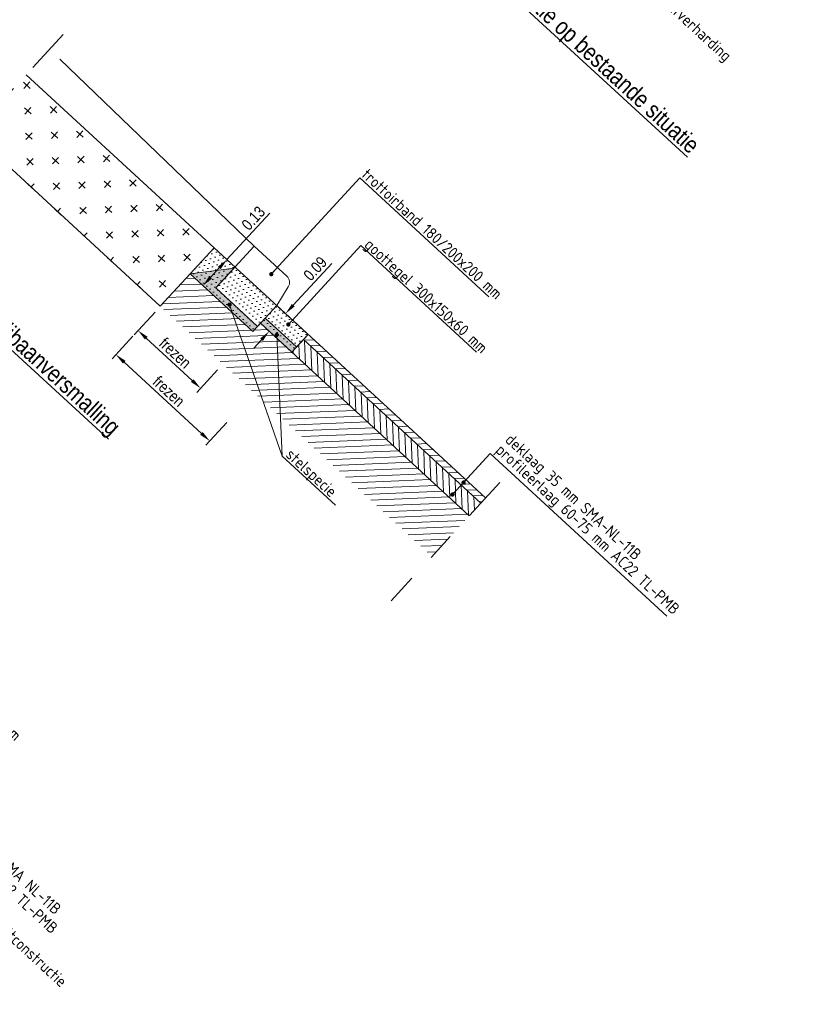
# Model space of a CAD drawing. Header units: metres. Extents: x 111546 to 149831, y 498798 to 507863.
# Tile 65 of 256: x 113053.04 to 113055.8, y 500813.42 to 500816.88. Entities that reach past the tile are written whole.
import ezdxf
from ezdxf.enums import TextEntityAlignment as Align

# ---------------------------------------------------------------- set-up
doc = ezdxf.new("R2010")
doc.units = ezdxf.units.M
doc.linetypes.add('CENTER', pattern=[50.8, 31.75, -6.35, 6.35, -6.35])
doc.layers.add('0-details-principe', color=7, linetype='Continuous', lineweight=15)
doc.styles.add('Style-isocp', font='isocp.shx')
doc.styles.add('Zaanstad', font='ARIALN.TTF')
doc.dimstyles.new('1-20', dxfattribs={"dimtxt": 0.04, "dimasz": 0.04, "dimexe": 0.02, "dimexo": 0.02, "dimgap": 0.01, "dimtad": 1, "dimzin": 0, "dimdsep": 46, "dimtxsty": 'Zaanstad', "dimcen": 0, "dimclrd": 256, "dimclre": 256, "dimclrt": 256, "dimadec": 0, "dimazin": 0, "dimtfac": 1, "dimtofl": 0, "dimtmove": 0, "dimatfit": 3, "dimfxl": 1, "dimtfill": 1, "dimtolj": 1, "dimtzin": 0, "dimlwd": -1, "dimlwe": -1, "dimarcsym": 0})
doc.dimstyles.new('1-200', dxfattribs={"dimtxt": 0.4, "dimasz": 0.4, "dimexe": 0.2, "dimexo": 0.2, "dimgap": 0.1, "dimtad": 1, "dimzin": 0, "dimdsep": 46, "dimtxsty": 'Zaanstad', "dimcen": 0, "dimclrd": 256, "dimclre": 256, "dimclrt": 256, "dimadec": 0, "dimazin": 0, "dimtfac": 1, "dimtofl": 0, "dimtmove": 0, "dimatfit": 3, "dimfxl": 1, "dimtfill": 1, "dimtolj": 1, "dimtzin": 0, "dimlwd": -1, "dimlwe": -1, "dimarcsym": 0})
pattern_1 = [(2.3387792, (112330.443486, 501650.914192), (-0.00086566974, 0.0211955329), [])]

# ---------------------------------------------------------------- blocks, each defined once
blk = doc.blocks.new('*D1392')
at = {"layer": '0-details-principe', "transparency": 16777216}
for p, q in [((113053.774, 500816.0383), (113053.9249, 500816.2021)), ((113053.7885, 500816.025), (113053.7593, 500816.0519)), ((113053.7164, 500815.9758), (113053.7469, 500816.0089)), ((113053.7038, 500815.9331), (113053.6746, 500815.96))]:
    blk.add_line(p, q, dxfattribs=at)
at = {"layer": '0-details-principe', "linetype": 'Continuous', "transparency": 16777216}
for points in [[(113053.742, 500816.0134), (113053.7518, 500816.0044), (113053.774, 500816.0383)], [(113053.7115, 500815.9803), (113053.7213, 500815.9713), (113053.6893, 500815.9464)]]:
    blk.add_solid(points, dxfattribs=at)
at = {"layer": 'Defpoints', "color": 0, "linetype": 'Continuous', "transparency": 16777216}
for p in [(113053.8032, 500816.0114), (113053.6893, 500815.9464), (113053.7185, 500815.9195)]:
    blk.add_point(p, dxfattribs=at)
at = {"layer": '0-details-principe', "color": 7, "linetype": 'Continuous', "transparency": 16777216, "insert": (113053.8669, 500816.184), "char_height": 0.04, "attachment_point": 5, "rotation": 47.3388, "style": 'Zaanstad', "bg_fill": 3, "box_fill_scale": 1.1, "bg_fill_color": 256, "bg_fill_true_color": 13158600, "bg_fill_transparency": 0}
blk.add_mtext('\\A1;0.13', dxfattribs=at)
blk = doc.blocks.new('*D1368')
at = {"layer": '0-details-principe', "transparency": 16777216}
for p, q in [((113053.4429, 500815.7692), (113053.3693, 500815.6893)), ((113053.4123, 500815.6769), (113053.6843, 500815.4261)), ((113053.7739, 500815.4642), (113053.7002, 500815.3843))]:
    blk.add_line(p, q, dxfattribs=at)
at = {"layer": '0-details-principe', "linetype": 'Continuous', "transparency": 16777216}
for points in [[(113053.4168, 500815.6818), (113053.4077, 500815.672), (113053.3828, 500815.704)], [(113053.6889, 500815.431), (113053.6798, 500815.4212), (113053.7138, 500815.399)]]:
    blk.add_solid(points, dxfattribs=at)
at = {"layer": 'Defpoints', "color": 0, "linetype": 'Continuous', "transparency": 16777216}
for p in [(113053.4565, 500815.7839), (113053.7874, 500815.4789), (113053.7138, 500815.399)]:
    blk.add_point(p, dxfattribs=at)
at = {"layer": '0-details-principe', "color": 7, "linetype": 'Continuous', "transparency": 16777216, "insert": (113053.5691, 500815.5741), "char_height": 0.04, "attachment_point": 5, "rotation": 317.3388, "style": 'Zaanstad', "bg_fill": 3, "box_fill_scale": 1.1, "bg_fill_color": 256, "bg_fill_true_color": 13158600, "bg_fill_transparency": 0}
blk.add_mtext('\\A1;frezen ', dxfattribs=at)
blk = doc.blocks.new('*D1369')
at = {"layer": '0-details-principe', "transparency": 16777216}
for p, q in [((113053.5207, 500815.8536), (113053.4471, 500815.7738)), ((113053.4901, 500815.7614), (113053.6518, 500815.6122)), ((113053.7412, 500815.6502), (113053.6676, 500815.5704))]:
    blk.add_line(p, q, dxfattribs=at)
at = {"layer": '0-details-principe', "linetype": 'Continuous', "transparency": 16777216}
for points in [[(113053.4946, 500815.7663), (113053.4856, 500815.7565), (113053.4607, 500815.7885)], [(113053.6563, 500815.6171), (113053.6473, 500815.6073), (113053.6812, 500815.5851)]]:
    blk.add_solid(points, dxfattribs=at)
at = {"layer": 'Defpoints', "color": 0, "linetype": 'Continuous', "transparency": 16777216}
for p in [(113053.5343, 500815.8683), (113053.7548, 500815.6649), (113053.6812, 500815.5851)]:
    blk.add_point(p, dxfattribs=at)
at = {"layer": '0-details-principe', "color": 7, "linetype": 'Continuous', "transparency": 16777216, "insert": (113053.5917, 500815.7093), "char_height": 0.04, "attachment_point": 5, "rotation": 317.3117, "style": 'Zaanstad', "bg_fill": 3, "box_fill_scale": 1.1, "bg_fill_color": 256, "bg_fill_true_color": 13158600, "bg_fill_transparency": 0}
blk.add_mtext('\\A1;frezen ', dxfattribs=at)
blk = doc.blocks.new('*D1449')
at = {"layer": '0-details-principe', "transparency": 16777216}
for p, q in [((113054.0075, 500815.8775), (113054.1429, 500816.0245)), ((113053.9948, 500815.8348), (113053.9656, 500815.8617)), ((113053.9372, 500815.7723), (113053.908, 500815.7992)), ((113053.8956, 500815.7562), (113053.8685, 500815.7268))]:
    blk.add_line(p, q, dxfattribs=at)
at = {"layer": '0-details-principe', "linetype": 'Continuous', "transparency": 16777216}
for points in [[(113054.0025, 500815.882), (113054.0124, 500815.873), (113053.9803, 500815.8481)], [(113053.8907, 500815.7607), (113053.9005, 500815.7517), (113053.9227, 500815.7856)]]:
    blk.add_solid(points, dxfattribs=at)
at = {"layer": 'Defpoints', "color": 0, "linetype": 'Continuous', "transparency": 16777216}
for p in [(113054.0095, 500815.8212), (113053.9227, 500815.7856), (113053.9519, 500815.7587)]:
    blk.add_point(p, dxfattribs=at)
at = {"layer": '0-details-principe', "color": 7, "linetype": 'Continuous', "transparency": 16777216, "insert": (113054.0848, 500816.0064), "char_height": 0.04, "attachment_point": 5, "rotation": 47.3388, "style": 'Zaanstad', "bg_fill": 3, "box_fill_scale": 1.1, "bg_fill_color": 256, "bg_fill_true_color": 13158600, "bg_fill_transparency": 0}
blk.add_mtext('\\A1;0.09', dxfattribs=at)

msp = doc.modelspace()

# ---------------------------------------------------------------- hatches: boundary and pattern name
at = {"layer": '0-details-principe', "linetype": 'Continuous'}
h = msp.add_hatch(dxfattribs=at)
h.set_pattern_fill('CROSS', color=256, scale=0.02, angle=-42.5785, style=0)
h.set_pattern_definition([(317.339, (113053.53932, 500815.87377), (0.0897278, 0.0036647), [0.03175, -0.09525]), (47.339, (113053.540233, 500815.85134), (-0.0036647, 0.0897278), [0.03175, -0.09525])])
h.paths.add_polyline_path([(113053.7291, 500816.0797), (113053.0668, 500816.6889), (113052.8771, 500816.4829), (113053.5393, 500815.8738)])
h.paths.add_polyline_path([(113053.6121, 500815.9998), (113053.6771, 500816.0704)], flags=16)
at = {"layer": '0-details-principe', "lineweight": 18}
h = msp.add_hatch(dxfattribs=at)
h.set_pattern_fill('DOTS', scale=0.01, angle=-56.6426)
h.set_pattern_definition([(317.3387792, (112330.443486, 501650.914192), (0.01659491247, 0.0062951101), [0, -0.015875])])
h.paths.add_polyline_path([(113053.7291, 500816.0797), (113054.06, 500815.7747), (113054.0024, 500815.7122), (113053.8921, 500815.8139), (113053.865, 500815.7845), (113053.6448, 500815.9873)])
at = {"layer": '0-details-principe'}
h = msp.add_hatch(color=8, dxfattribs=at)
h.dxf.hatch_style = 1
h.paths.add_polyline_path([(113053.8819, 500815.8028), (113053.7348, 500815.9384), (113053.7992, 500816.0082), (113053.6444, 500815.9878), (113053.865, 500815.7845)])
at = {"layer": '0-details-principe', "linetype": 'Continuous'}
h = msp.add_hatch(dxfattribs=at)
h.set_pattern_fill('JIS_WOOD', color=8, scale=0.03, angle=-56.6426)
h.set_pattern_definition(pattern_1)
h.paths.add_polyline_path([(113054.6274, 500815.1362), (113054.0024, 500815.7122), (113053.9854, 500815.6938), (113054.0024, 500815.7122), (113053.8921, 500815.8139), (113053.865, 500815.7845), (113053.6448, 500815.9873), (113053.5393, 500815.8738), (113054.4953, 500814.9928)])
at = {"layer": '0-details-principe'}
h = msp.add_hatch(color=8, dxfattribs=at)
h.dxf.hatch_style = 1
h.paths.add_polyline_path([(113054.0193, 500815.7306), (113053.909, 500815.8323), (113053.8921, 500815.8139), (113054.0024, 500815.7122)])
at = {"layer": '0-details-principe', "linetype": 'Continuous'}
h = msp.add_hatch(dxfattribs=at)
h.set_pattern_fill('JIS_WOOD', color=256, scale=0.03, angle=33.3574)
h.set_pattern_definition([(92.3387792, (112330.443486, 501650.914192), (-0.0211955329, -0.00086566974), [])])
h.paths.add_polyline_path([(113054.6681, 500815.1803), (113054.043, 500815.7563), (113054.0024, 500815.7122), (113054.6274, 500815.1362)])
h = msp.add_hatch(dxfattribs=at)
h.set_pattern_fill('JIS_WOOD', color=256, scale=0.03, angle=-56.6426)
h.set_pattern_definition(pattern_1)
h.paths.add_polyline_path([(113054.685, 500815.1987), (113054.06, 500815.7747), (113054.043, 500815.7563), (113054.6681, 500815.1803)])

# ---------------------------------------------------------------- linework, layer by layer
at = {"layer": '0-details-principe', "linetype": 'CENTER', "ltscale": 0.005}
for p, q in [((113053.1975, 500816.8314), (113052.7509, 500816.3453)), ((113054.7353, 500815.2535), (113054.3518, 500814.8361))]:
    msp.add_line(p, q, dxfattribs=at)
at = {"layer": '0-details-principe', "linetype": 'Continuous'}
for points in [[(113053.0672, 500816.6896), (113053.7291, 500816.0797)], [(113052.8778, 500816.4834), (113053.5393, 500815.8738)], [(113053.9902, 500815.8097), (113054.2454, 500816.0874)], [(113053.9497, 500815.8764), (113054.685, 500815.1987)], [(113053.8921, 500815.8139), (113054.6274, 500815.1362)], [(113054.043, 500815.7563), (113054.6681, 500815.1803)]]:
    msp.add_lwpolyline(points, dxfattribs=at)
msp.add_lwpolyline([(113053.6444, 500815.9878), (113053.7291, 500816.0797), (113054.06, 500815.7747), (113054.0024, 500815.7122), (113053.8921, 500815.8139), (113053.865, 500815.7845)], close=True, dxfattribs=at)
at = {"layer": '0-details-principe', "ltscale": 0.005}
msp.add_lwpolyline([(113053.5393, 500815.8738), (113053.6444, 500815.9878)], dxfattribs=at)
at = {"layer": '0-details-principe'}
msp.add_lwpolyline([(113053.9497, 500815.8764), (113054.06, 500815.7747), (113054.0193, 500815.7306), (113053.909, 500815.8323)], close=True, dxfattribs=at)
msp.add_lwpolyline([(113054.0295, 500815.7416), (113054.0024, 500815.7122)], dxfattribs=at)

# ---------------------------------------------------------------- texts
at = {"layer": '0-details-principe', "linetype": 'Continuous'}
for s, height, style, p in [('%%UPrincipedetail L2: verhardingsconstructie op bestaande situatie', 0.06, 'Zaanstad', (113053.9969, 500817.7003)), ('trottoirband 180/200x200 mm', 0.04, 'Style-isocp', (113054.2455, 500816.3326)), ('%%UPrincipedetail M: rijbaanversmalling', 0.06, 'Zaanstad', (113052.5686, 500816.1462)), ('goottegel 300x150x60 mm', 0.04, 'Style-isocp', (113054.2546, 500816.0863)), ('deklaag 35 mm SMA-NL-11B', 0.04, 'Style-isocp', (113054.7508, 500815.3995)), ('profileerlaag 60-75 mm AC22 TL-PMB', 0.04, 'Style-isocp', (113054.7169, 500815.3627)), ('stelspecie', 0.04, 'Style-isocp', (113053.9776, 500815.3468)), ('goottegel 300x150x60 mm', 0.04, 'Style-isocp', (113052.6119, 500814.7216))]:
    msp.add_text(s, height=height, rotation=317.4215, dxfattribs=dict(at, style=style)).set_placement(p)
at = {"layer": '0-details-principe', "linetype": 'Continuous', "style": 'Style-isocp'}
for s, p in [('bestaande asfaltverharding', (113055.0901, 500817.1633)), ('35 mm SMA NL-11B', (113052.8639, 500814.0345)), ('60 mm AC22 TL-PMB', (113052.8249, 500813.9922)), ('bestaande asfaltconstructie', (113052.746, 500813.9064))]:
    msp.add_text(s, height=0.04, rotation=317.4215, dxfattribs=at).set_placement(p, align=Align.MIDDLE_LEFT)

# ---------------------------------------------------------------- leaders
at = {"layer": '0-details-principe', "linetype": 'Continuous'}
for points in [[(113053.9902, 500815.8097), (113054.2454, 500816.0874), (113054.653, 500815.7118)], [(113053.7832, 500815.8795), (113053.9684, 500815.3462), (113054.1564, 500815.1729)], [(113053.9496, 500815.7733), (113053.9684, 500815.3462), (113054.1564, 500815.1729)], [(113054.5682, 500815.2109), (113054.7008, 500815.3556), (113055.3225, 500814.7827)], [(113054.6072, 500815.2532), (113054.7008, 500815.3556), (113055.3225, 500814.7827)]]:
    msp.add_leader(points, dimstyle='1-200', override={"dimscale": 0.1, "dimasz": 0.15, "dimtad": 0, "dimldrblk": 'Dot'}, dxfattribs=at)

# ---------------------------------------------------------------- next in the draw order: dimensions: what is measured, and where the dimension line sits
dim = msp.add_linear_dim(base=(113053.6893, 500815.9464), p1=(113053.8032, 500816.0114), p2=(113053.7185, 500815.9195), angle=47.3388, dimstyle='1-20', override={"dimclrt": 7}, dxfattribs=at)
dim.commit()
dim.dimension.update_dxf_attribs({"geometry": '*D1392', "text_midpoint": (113053.8893, 500816.1634), "dimtype": 160})

# ---------------------------------------------------------------- next in the draw order: linework, layer by layer
at = {"layer": '0-details-principe', "ltscale": 0.005}
msp.add_lwpolyline([(113053.8704, 500816.0854), (113053.1854, 500816.744)], dxfattribs=at)
msp.add_lwpolyline([(113053.9846, 500815.9801), (113053.8704, 500816.0854), (113053.7348, 500815.9384), (113053.8819, 500815.8028), (113053.9497, 500815.8764), (113053.9899, 500815.9425, 0.357511), (113053.9846, 500815.9801)], format="xyb", dxfattribs=at)
at = {"layer": '0-details-principe'}
msp.add_lwpolyline([(113053.8819, 500815.8028), (113053.7348, 500815.9384), (113053.7992, 500816.0082), (113053.6444, 500815.9878), (113053.865, 500815.7845)], close=True, dxfattribs=at)

# ---------------------------------------------------------------- next in the draw order: leaders
at = {"layer": '0-details-principe', "linetype": 'Continuous'}
msp.add_leader([(113053.9301, 500815.987), (113054.2418, 500816.3262), (113054.6965, 500815.9072)], dimstyle='1-200', override={"dimscale": 0.1, "dimasz": 0.15, "dimtad": 0, "dimldrblk": 'Dot'}, dxfattribs=at)

# ---------------------------------------------------------------- next in the draw order: dimensions: what is measured, and where the dimension line sits
dim = msp.add_linear_dim(base=(113053.92274, 500815.78561), p1=(113054.00951, 500815.82124), p2=(113053.9519, 500815.75873), angle=47.33878, dimstyle='1-20', override={"dimclrt": 7}, dxfattribs=at)
dim.commit()
dim.dimension.update_dxf_attribs({"geometry": '*D1449', "text_midpoint": (113054.10721, 500815.98578), "dimtype": 160})
dim = msp.add_linear_dim(base=(113053.7138, 500815.399), p1=(113053.4565, 500815.7839), p2=(113053.7874, 500815.4789), angle=317.3388, text='frezen ', dimstyle='1-20', override={"dimclrt": 7}, dxfattribs=at)
dim.commit()
dim.dimension.update_dxf_attribs({"geometry": '*D1368', "text_midpoint": (113053.5483, 500815.5515), "dimtype": 161})

# ---------------------------------------------------------------- next in the draw order: dimensions: what is measured, and where the dimension line sits
dim = msp.add_linear_dim(base=(113053.6812, 500815.5851), p1=(113053.5343, 500815.8683), p2=(113053.7548, 500815.6649), angle=317.3117, text='frezen ', dimstyle='1-20', override={"dimclrt": 7}, dxfattribs=at)
dim.commit()
dim.dimension.update_dxf_attribs({"geometry": '*D1369', "text_midpoint": (113053.5709, 500815.6868), "dimtype": 161})

doc.saveas('drawing.dxf')
